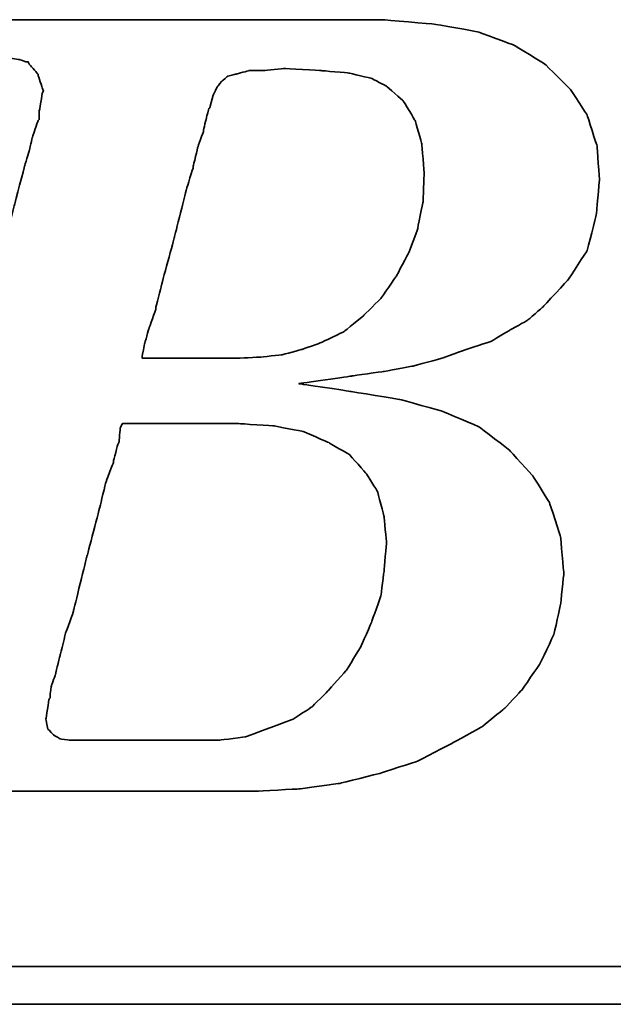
# Model space of a CAD drawing. Header units: millimetres. Extents: x 1334 to 1860, y 187 to 354.
# Tile 31 of 50: x 1737.12 to 1739.76, y 242.31 to 246.68. Entities that reach past the tile are written whole.
import ezdxf

# ---------------------------------------------------------------- set-up
doc = ezdxf.new("R2010")
doc.units = ezdxf.units.MM
doc.header["$LTSCALE"] = 2
doc.layers.add('DIM', color=4, linetype='Continuous')
doc.layers.add('layer 1', color=7, linetype='Continuous')

# ---------------------------------------------------------------- blocks, each defined once
blk = doc.blocks.new('TBI MOTION logo(完整正式版)')
at = {"layer": 'layer 1', "color": 22, "lineweight": 35}
for points, knots in [([(-64.65375, -6.86375), (-64.65375, -6.86375), (-64.84375, -7.29625), (-64.84375, -7.29625), (-64.84375, -7.29625), (-64.84375, -7.29625), (-64.86875, -7.34375), (-64.86875, -7.34375), (-64.86875, -7.34375), (-64.86875, -7.34375), (-64.86875, -7.36875), (-64.86875, -7.36875), (-64.86875, -7.36875), (-64.86875, -7.36875), (-65.15375, -7.65375), (-65.15375, -7.65375), (-65.15375, -7.65375), (-65.15375, -7.65375), (-65.17875, -7.65375), (-65.17875, -7.65375), (-65.17875, -7.65375), (-65.17875, -7.65375), (-65.20375, -7.67875), (-65.20375, -7.67875), (-65.20375, -7.67875), (-65.20375, -7.67875), (-65.58875, -7.87125), (-65.58875, -7.87125), (-65.58875, -7.87125), (-65.58875, -7.87125), (-65.63375, -7.87125), (-65.63375, -7.87125), (-65.63375, -7.87125), (-65.63375, -7.87125), (-65.65875, -7.89375), (-65.65875, -7.89375), (-65.65875, -7.89375), (-65.65875, -7.89375), (-66.09375, -7.94375), (-66.09375, -7.94375), (-66.09375, -7.94375), (-66.09375, -7.94375), (-66.11375, -7.94375), (-66.11375, -7.94375), (-66.11375, -7.94375), (-66.11375, -7.94375), (-66.16375, -7.94375), (-66.16375, -7.94375), (-66.16375, -7.94375), (-66.16375, -7.94375), (-66.30875, -7.94375), (-66.30875, -7.94375), (-66.30875, -7.94375), (-66.30875, -7.94375), (-66.69375, -7.94375), (-66.69375, -7.94375), (-66.69375, -7.94375), (-66.69375, -7.94375), (-67.07375, -7.94375), (-67.07375, -7.94375), (-67.07375, -7.94375), (-67.07375, -7.94375), (-67.12375, -7.94375), (-67.12375, -7.94375), (-67.12375, -7.94375), (-67.12375, -7.94375), (-67.12375, -7.96625), (-67.12375, -7.96625), (-67.12375, -7.96625), (-67.12375, -7.96625), (-67.14875, -7.99125), (-67.14875, -7.99125), (-67.14875, -7.99125), (-67.14875, -7.99125), (-67.24375, -8.34875), (-67.24375, -8.34875), (-67.24375, -8.34875), (-67.24375, -8.34875), (-67.31375, -8.68625), (-67.31375, -8.68625), (-67.31375, -8.68625), (-67.31375, -8.68625), (-67.26875, -8.68625), (-67.26875, -8.68625), (-67.26875, -8.68625), (-67.26875, -8.68625), (-67.07375, -8.68625), (-67.07375, -8.68625), (-67.07375, -8.68625), (-67.07375, -8.68625), (-66.54875, -8.68625), (-66.54875, -8.68625), (-66.54875, -8.68625), (-66.54875, -8.68625), (-65.82625, -8.68625), (-65.82625, -8.68625), (-65.82625, -8.68625), (-65.82625, -8.68625), (-65.01375, -8.68625), (-65.01375, -8.68625), (-65.01375, -8.68625), (-65.01375, -8.68625), (-64.05375, -8.68625), (-64.05375, -8.68625), (-64.05375, -8.68625), (-64.05375, -8.68625), (-62.08375, -8.68625), (-62.08375, -8.68625), (-62.08375, -8.68625), (-62.08375, -8.68625), (-60.06875, -8.68625), (-60.06875, -8.68625), (-60.06875, -8.68625), (-60.06875, -8.68625), (-59.10875, -8.68625), (-59.10875, -8.68625), (-59.10875, -8.68625), (-59.10875, -8.68625), (-58.29375, -8.68625), (-58.29375, -8.68625), (-58.29375, -8.68625), (-58.29375, -8.68625), (-57.57375, -8.68625), (-57.57375, -8.68625), (-57.57375, -8.68625), (-57.57375, -8.68625), (-57.04875, -8.68625), (-57.04875, -8.68625), (-57.04875, -8.68625), (-57.04875, -8.68625), (-56.85375, -8.68625), (-56.85375, -8.68625), (-56.85375, -8.68625), (-56.85375, -8.68625), (-56.70875, -8.68625), (-56.70875, -8.68625), (-56.70875, -8.68625), (-56.70875, -8.68625), (-56.61375, -8.68625), (-56.61375, -8.68625), (-56.61375, -8.68625), (-56.61375, -8.68625), (-56.56875, -8.68625), (-56.56875, -8.68625), (-56.56875, -8.68625), (-56.56875, -8.68625), (-55.65375, -8.63875), (-55.65375, -8.63875), (-55.65375, -8.63875), (-55.65375, -8.63875), (-54.76875, -8.51875), (-54.76875, -8.51875), (-54.76875, -8.51875), (-54.76875, -8.51875), (-53.90375, -8.30375), (-53.90375, -8.30375), (-53.90375, -8.30375), (-53.90375, -8.30375), (-53.08875, -8.03875), (-53.08875, -8.03875), (-53.08875, -8.03875), (-53.08875, -8.03875), (-52.34375, -7.65375), (-52.34375, -7.65375), (-52.34375, -7.65375), (-52.34375, -7.65375), (-51.69875, -7.29625), (-51.69875, -7.29625), (-51.69875, -7.29625), (-51.69875, -7.29625), (-51.21875, -6.91125), (-51.21875, -6.91125), (-51.21875, -6.91125), (-51.21875, -6.91125), (-50.83375, -6.50375), (-50.83375, -6.50375), (-50.83375, -6.50375), (-50.83375, -6.50375), (-50.44875, -5.94875), (-50.44875, -5.94875), (-50.44875, -5.94875), (-50.44875, -5.94875), (-50.13875, -5.30375), (-50.13875, -5.30375), (-50.13875, -5.30375), (-50.13875, -5.30375), (-49.99375, -4.65375), (-49.99375, -4.65375), (-49.99375, -4.65375), (-49.99375, -4.65375), (-49.92375, -3.98375), (-49.92375, -3.98375), (-49.92375, -3.98375), (-49.92375, -3.98375), (-49.99375, -3.19374), (-49.99375, -3.19374), (-49.99375, -3.19374), (-49.99375, -3.19374), (-50.23374, -2.44874), (-50.23374, -2.44874), (-50.23374, -2.44874), (-50.23374, -2.44874), (-50.59375, -1.87374), (-50.59375, -1.87374), (-50.59375, -1.87374), (-50.59375, -1.87374), (-51.09875, -1.31874), (-51.09875, -1.31874), (-51.09875, -1.31874), (-51.09875, -1.31874), (-51.74375, -0.81875), (-51.74375, -0.81875), (-51.74375, -0.81875), (-51.74375, -0.81875), (-52.53875, -0.48125), (-52.53875, -0.48125), (-52.53875, -0.48125), (-52.53875, -0.48125), (-53.47375, -0.21875), (-53.47375, -0.21875), (-53.47375, -0.21875), (-53.47375, -0.21875), (-54.52875, -0.04874), (-54.52875, -0.04874), (-54.52875, -0.04874), (-54.52875, -0.04874), (-55.65375, 0.12125), (-55.65375, 0.12125), (-55.65375, 0.12125), (-55.65375, 0.12125), (-54.50375, 0.28624), (-54.50375, 0.28624), (-54.50375, 0.28624), (-54.50375, 0.28624), (-53.83375, 0.38124), (-53.83375, 0.38124), (-53.83375, 0.38124), (-53.83375, 0.38124), (-53.18375, 0.50125), (-53.18375, 0.50125), (-53.18375, 0.50125), (-53.18375, 0.50125), (-52.55875, 0.66874), (-52.55875, 0.66874), (-52.55875, 0.66874), (-52.55875, 0.66874), (-52.03375, 0.86124), (-52.03375, 0.86124), (-52.03375, 0.86124), (-52.03375, 0.86124), (-51.50374, 1.03124), (-51.50374, 1.03124), (-51.50374, 1.03124), (-51.50374, 1.03124), (-51.09875, 1.27125), (-51.09875, 1.27125), (-51.09875, 1.27125), (-51.09875, 1.27125), (-50.71375, 1.48624), (-50.71375, 1.48624), (-50.71375, 1.48624), (-50.71375, 1.48624), (-50.37625, 1.77625), (-50.37625, 1.77625), (-50.37625, 1.77625), (-50.37625, 1.77625), (-49.82375, 2.37625), (-49.82375, 2.37625), (-49.82375, 2.37625), (-49.82375, 2.37625), (-49.41875, 2.99625), (-49.41875, 2.99625), (-49.41875, 2.99625), (-49.41875, 2.99625), (-49.22375, 3.76625), (-49.22375, 3.76625), (-49.22375, 3.76625), (-49.22375, 3.76625), (-49.15375, 4.50874), (-49.15375, 4.50874), (-49.15375, 4.50874), (-49.15375, 4.50874), (-49.20375, 5.25125), (-49.20375, 5.25125), (-49.20375, 5.25125), (-49.20375, 5.25125), (-49.41875, 5.92625), (-49.41875, 5.92625), (-49.41875, 5.92625), (-49.41875, 5.92625), (-49.77875, 6.47625), (-49.77875, 6.47625), (-49.77875, 6.47625), (-49.77875, 6.47625), (-50.33125, 7.02624), (-50.33125, 7.02624), (-50.33125, 7.02624), (-50.33125, 7.02624), (-51.00125, 7.43625), (-51.00125, 7.43625), (-51.00125, 7.43625), (-51.00125, 7.43625), (-51.79375, 7.72625), (-51.79375, 7.72625), (-51.79375, 7.72625), (-51.79375, 7.72625), (-52.72875, 7.89124), (-52.72875, 7.89124), (-52.72875, 7.89124), (-52.72875, 7.89124), (-53.83375, 7.98625), (-53.83375, 7.98625), (-53.83375, 7.98625), (-53.83375, 7.98625), (-53.92875, 7.98625), (-53.92875, 7.98625), (-53.92875, 7.98625), (-53.92875, 7.98625), (-54.26375, 7.98625), (-54.26375, 7.98625), (-54.26375, 7.98625), (-54.26375, 7.98625), (-54.74375, 7.98625), (-54.74375, 7.98625), (-54.74375, 7.98625), (-54.74375, 7.98625), (-55.36875, 7.98625), (-55.36875, 7.98625), (-55.36875, 7.98625), (-55.36875, 7.98625), (-56.13375, 7.98625), (-56.13375, 7.98625), (-56.13375, 7.98625), (-56.13375, 7.98625), (-56.94875, 7.98625), (-56.94875, 7.98625), (-56.94875, 7.98625), (-56.94875, 7.98625), (-58.77625, 7.98625), (-58.77625, 7.98625), (-58.77625, 7.98625), (-58.77625, 7.98625), (-60.59875, 7.98625), (-60.59875, 7.98625), (-60.59875, 7.98625), (-60.59875, 7.98625), (-61.41375, 7.98625), (-61.41375, 7.98625), (-61.41375, 7.98625), (-61.41375, 7.98625), (-62.17875, 7.98625), (-62.17875, 7.98625), (-62.17875, 7.98625), (-62.17875, 7.98625), (-62.80375, 7.98625), (-62.80375, 7.98625), (-62.80375, 7.98625), (-62.80375, 7.98625), (-63.30625, 7.98625), (-63.30625, 7.98625), (-63.30625, 7.98625), (-63.30625, 7.98625), (-63.57375, 7.98625), (-63.57375, 7.98625), (-63.57375, 7.98625), (-63.57375, 7.98625), (-63.57375, 7.96375), (-63.57375, 7.96375), (-63.57375, 7.96375), (-63.57375, 7.96375), (-63.59875, 7.94125), (-63.59875, 7.94125), (-63.59875, 7.94125), (-63.59875, 7.94125), (-63.69375, 7.55625), (-63.69375, 7.55625), (-63.69375, 7.55625), (-63.69375, 7.55625), (-63.76375, 7.24624), (-63.76375, 7.24624), (-63.76375, 7.24624), (-63.76375, 7.24624), (-63.23875, 7.24624), (-63.23875, 7.24624), (-63.23875, 7.24624), (-63.23875, 7.24624), (-62.75875, 7.24624), (-62.75875, 7.24624), (-62.75875, 7.24624), (-62.75875, 7.24624), (-62.61125, 7.24624), (-62.61125, 7.24624), (-62.61125, 7.24624), (-62.61125, 7.24624), (-62.56625, 7.24624), (-62.56625, 7.24624), (-62.56625, 7.24624), (-62.56625, 7.24624), (-62.22875, 7.24624), (-62.22875, 7.24624), (-62.22875, 7.24624), (-62.22875, 7.24624), (-62.20375, 7.24624), (-62.20375, 7.24624), (-62.20375, 7.24624), (-62.20375, 7.24624), (-62.17875, 7.21875), (-62.17875, 7.21875), (-62.17875, 7.21875), (-62.17875, 7.21875), (-61.96375, 7.17125), (-61.96375, 7.17125), (-61.96375, 7.17125), (-61.96375, 7.17125), (-61.72375, 7.12624), (-61.72375, 7.12624), (-61.72375, 7.12624), (-61.72375, 7.12624), (-61.70375, 7.12624), (-61.70375, 7.12624), (-61.70375, 7.12624), (-61.70375, 7.12624), (-61.55875, 7.07624), (-61.55875, 7.07624), (-61.55875, 7.07624), (-61.55875, 7.07624), (-61.50875, 7.07624), (-61.50875, 7.07624), (-61.50875, 7.07624), (-61.50875, 7.07624), (-61.48375, 7.02624), (-61.48375, 7.02624), (-61.48375, 7.02624), (-61.48375, 7.02624), (-61.31875, 6.83375), (-61.31875, 6.83375), (-61.31875, 6.83375), (-61.31875, 6.83375), (-61.29375, 6.81125), (-61.29375, 6.81125), (-61.29375, 6.81125), (-61.29375, 6.81125), (-61.29375, 6.78625), (-61.29375, 6.78625), (-61.29375, 6.78625), (-61.29375, 6.78625), (-61.19875, 6.50124), (-61.19875, 6.50124), (-61.19875, 6.50124), (-61.19875, 6.50124), (-61.17375, 6.45124), (-61.17375, 6.45124), (-61.17375, 6.45124), (-61.17375, 6.45124), (-61.19875, 6.40625), (-61.19875, 6.40625), (-61.19875, 6.40625), (-61.19875, 6.40625), (-61.26875, 5.99624), (-61.26875, 5.99624), (-61.26875, 5.99624), (-61.26875, 5.99624), (-61.26875, 5.85125), (-61.26875, 5.85125), (-61.26875, 5.85125), (-61.26875, 5.85125), (-61.26875, 5.82625), (-61.26875, 5.82625), (-61.26875, 5.82625), (-61.26875, 5.82625), (-61.29375, 5.80625), (-61.29375, 5.80625), (-61.29375, 5.80625), (-61.29375, 5.80625), (-61.34125, 5.66125), (-61.34125, 5.66125), (-61.34125, 5.66125), (-61.34125, 5.66125), (-61.41375, 5.44625), (-61.41375, 5.44625), (-61.41375, 5.44625), (-61.41375, 5.44625), (-61.48375, 5.15625), (-61.48375, 5.15625), (-61.48375, 5.15625), (-61.48375, 5.15625), (-61.58375, 4.82124), (-61.58375, 4.82124), (-61.58375, 4.82124), (-61.58375, 4.82124), (-61.79875, 4.00375), (-61.79875, 4.00375), (-61.79875, 4.00375), (-61.79875, 4.00375), (-62.05875, 2.99625), (-62.05875, 2.99625), (-62.05875, 2.99625), (-62.05875, 2.99625), (-62.34875, 1.91625), (-62.34875, 1.91625), (-62.34875, 1.91625), (-62.34875, 1.91625), (-62.97375, -0.41124), (-62.97375, -0.41124), (-62.97375, -0.41124), (-62.97375, -0.41124), (-63.59875, -2.75875), (-63.59875, -2.75875), (-63.59875, -2.75875), (-63.59875, -2.75875), (-63.88375, -3.86374), (-63.88375, -3.86374), (-63.88375, -3.86374), (-63.88375, -3.86374), (-64.14875, -4.82374), (-64.14875, -4.82374), (-64.14875, -4.82374), (-64.14875, -4.82374), (-64.36375, -5.64125), (-64.36375, -5.64125), (-64.36375, -5.64125), (-64.36375, -5.64125), (-64.43625, -5.97625), (-64.43625, -5.97625), (-64.43625, -5.97625), (-64.43625, -5.97625), (-64.50875, -6.28625), (-64.50875, -6.28625), (-64.50875, -6.28625), (-64.50875, -6.28625), (-64.50875, -6.30875), (-64.50875, -6.30875), (-64.50875, -6.30875), (-64.50875, -6.30875), (-64.57875, -6.50375), (-64.57875, -6.50375), (-64.57875, -6.50375), (-64.57875, -6.50375), (-64.62875, -6.69625), (-64.62875, -6.69625), (-64.62875, -6.69625), (-64.62875, -6.69625), (-64.62875, -6.76875), (-64.62875, -6.76875), (-64.62875, -6.76875), (-64.62875, -6.76875), (-64.62875, -6.81375), (-64.62875, -6.81375), (-64.62875, -6.81375), (-64.62875, -6.81375), (-64.62875, -6.83875), (-64.62875, -6.83875), (-64.62875, -6.83875), (-64.62875, -6.83875), (-64.65375, -6.86375), (-64.65375, -6.86375)], [0, 0, 0, 0, 0.00719424, 0.00719424, 0.00719424, 0.00719425, 0.01438849, 0.01438849, 0.01438849, 0.0143885, 0.02158273, 0.02158273, 0.02158273, 0.02158274, 0.02877698, 0.02877698, 0.02877698, 0.02877699, 0.03597122, 0.03597122, 0.03597122, 0.03597123, 0.04316547, 0.04316547, 0.04316547, 0.04316548, 0.05035971, 0.05035971, 0.05035971, 0.05035972, 0.05755396, 0.05755396, 0.05755396, 0.05755397, 0.0647482, 0.0647482, 0.0647482, 0.06474821, 0.07194245, 0.07194245, 0.07194245, 0.07194246, 0.07913669, 0.07913669, 0.07913669, 0.0791367, 0.08633094, 0.08633094, 0.08633094, 0.08633095, 0.09352518, 0.09352518, 0.09352518, 0.09352519, 0.10071942, 0.10071942, 0.10071942, 0.10071943, 0.10791367, 0.10791367, 0.10791367, 0.10791368, 0.11510791, 0.11510791, 0.11510791, 0.11510792, 0.12230216, 0.12230216, 0.12230216, 0.12230217, 0.1294964, 0.1294964, 0.1294964, 0.12949641, 0.13669065, 0.13669065, 0.13669065, 0.13669066, 0.14388489, 0.14388489, 0.14388489, 0.1438849, 0.15107914, 0.15107914, 0.15107914, 0.15107915, 0.15827338, 0.15827338, 0.15827338, 0.15827339, 0.16546763, 0.16546763, 0.16546763, 0.16546764, 0.17266187, 0.17266187, 0.17266187, 0.17266188, 0.17985612, 0.17985612, 0.17985612, 0.17985613, 0.18705036, 0.18705036, 0.18705036, 0.18705037, 0.1942446, 0.1942446, 0.1942446, 0.19424461, 0.20143885, 0.20143885, 0.20143885, 0.20143886, 0.20863309, 0.20863309, 0.20863309, 0.2086331, 0.21582734, 0.21582734, 0.21582734, 0.21582735, 0.22302158, 0.22302158, 0.22302158, 0.22302159, 0.23021583, 0.23021583, 0.23021583, 0.23021584, 0.23741007, 0.23741007, 0.23741007, 0.23741008, 0.24460432, 0.24460432, 0.24460432, 0.24460433, 0.25179856, 0.25179856, 0.25179856, 0.25179857, 0.25899281, 0.25899281, 0.25899281, 0.25899282, 0.26618705, 0.26618705, 0.26618705, 0.26618706, 0.27338129, 0.27338129, 0.27338129, 0.2733813, 0.28057554, 0.28057554, 0.28057554, 0.28057555, 0.28776978, 0.28776978, 0.28776978, 0.28776979, 0.29496403, 0.29496403, 0.29496403, 0.29496404, 0.30215827, 0.30215827, 0.30215827, 0.30215828, 0.30935252, 0.30935252, 0.30935252, 0.30935253, 0.31654676, 0.31654676, 0.31654676, 0.31654677, 0.32374101, 0.32374101, 0.32374101, 0.32374102, 0.33093525, 0.33093525, 0.33093525, 0.33093526, 0.3381295, 0.3381295, 0.3381295, 0.33812951, 0.34532374, 0.34532374, 0.34532374, 0.34532375, 0.35251799, 0.35251799, 0.35251799, 0.352518, 0.35971223, 0.35971223, 0.35971223, 0.35971224, 0.36690647, 0.36690647, 0.36690647, 0.36690648, 0.37410072, 0.37410072, 0.37410072, 0.37410073, 0.38129496, 0.38129496, 0.38129496, 0.38129497, 0.38848921, 0.38848921, 0.38848921, 0.38848922, 0.39568345, 0.39568345, 0.39568345, 0.39568346, 0.4028777, 0.4028777, 0.4028777, 0.40287771, 0.41007194, 0.41007194, 0.41007194, 0.41007195, 0.41726619, 0.41726619, 0.41726619, 0.4172662, 0.42446043, 0.42446043, 0.42446043, 0.42446044, 0.43165468, 0.43165468, 0.43165468, 0.43165469, 0.43884892, 0.43884892, 0.43884892, 0.43884893, 0.44604317, 0.44604317, 0.44604317, 0.44604318, 0.45323741, 0.45323741, 0.45323741, 0.45323742, 0.46043165, 0.46043165, 0.46043165, 0.46043166, 0.4676259, 0.4676259, 0.4676259, 0.46762591, 0.47482014, 0.47482014, 0.47482014, 0.47482015, 0.48201439, 0.48201439, 0.48201439, 0.4820144, 0.48920863, 0.48920863, 0.48920863, 0.48920864, 0.49640288, 0.49640288, 0.49640288, 0.49640289, 0.50359712, 0.50359712, 0.50359712, 0.50359713, 0.51079137, 0.51079137, 0.51079137, 0.51079138, 0.51798561, 0.51798561, 0.51798561, 0.51798562, 0.52517986, 0.52517986, 0.52517986, 0.52517987, 0.5323741, 0.5323741, 0.5323741, 0.53237411, 0.53956835, 0.53956835, 0.53956835, 0.53956836, 0.54676259, 0.54676259, 0.54676259, 0.5467626, 0.55395683, 0.55395683, 0.55395683, 0.55395684, 0.56115108, 0.56115108, 0.56115108, 0.56115109, 0.56834532, 0.56834532, 0.56834532, 0.56834533, 0.57553957, 0.57553957, 0.57553957, 0.57553958, 0.58273381, 0.58273381, 0.58273381, 0.58273382, 0.58992806, 0.58992806, 0.58992806, 0.58992807, 0.5971223, 0.5971223, 0.5971223, 0.59712231, 0.60431655, 0.60431655, 0.60431655, 0.60431656, 0.61151079, 0.61151079, 0.61151079, 0.6115108, 0.61870504, 0.61870504, 0.61870504, 0.61870505, 0.62589928, 0.62589928, 0.62589928, 0.62589929, 0.63309353, 0.63309353, 0.63309353, 0.63309354, 0.64028777, 0.64028777, 0.64028777, 0.64028778, 0.64748201, 0.64748201, 0.64748201, 0.64748202, 0.65467626, 0.65467626, 0.65467626, 0.65467627, 0.6618705, 0.6618705, 0.6618705, 0.66187051, 0.66906475, 0.66906475, 0.66906475, 0.66906476, 0.67625899, 0.67625899, 0.67625899, 0.676259, 0.68345324, 0.68345324, 0.68345324, 0.68345325, 0.69064748, 0.69064748, 0.69064748, 0.69064749, 0.69784173, 0.69784173, 0.69784173, 0.69784174, 0.70503597, 0.70503597, 0.70503597, 0.70503598, 0.71223022, 0.71223022, 0.71223022, 0.71223023, 0.71942446, 0.71942446, 0.71942446, 0.71942447, 0.72661871, 0.72661871, 0.72661871, 0.72661872, 0.73381295, 0.73381295, 0.73381295, 0.73381296, 0.74100719, 0.74100719, 0.74100719, 0.7410072, 0.74820144, 0.74820144, 0.74820144, 0.74820145, 0.75539568, 0.75539568, 0.75539568, 0.75539569, 0.76258993, 0.76258993, 0.76258993, 0.76258994, 0.76978417, 0.76978417, 0.76978417, 0.76978418, 0.77697842, 0.77697842, 0.77697842, 0.77697843, 0.78417266, 0.78417266, 0.78417266, 0.78417267, 0.79136691, 0.79136691, 0.79136691, 0.79136692, 0.79856115, 0.79856115, 0.79856115, 0.79856116, 0.8057554, 0.8057554, 0.8057554, 0.80575541, 0.81294964, 0.81294964, 0.81294964, 0.81294965, 0.82014388, 0.82014388, 0.82014388, 0.82014389, 0.82733813, 0.82733813, 0.82733813, 0.82733814, 0.83453237, 0.83453237, 0.83453237, 0.83453238, 0.84172662, 0.84172662, 0.84172662, 0.84172663, 0.84892086, 0.84892086, 0.84892086, 0.84892087, 0.85611511, 0.85611511, 0.85611511, 0.85611512, 0.86330935, 0.86330935, 0.86330935, 0.86330936, 0.8705036, 0.8705036, 0.8705036, 0.87050361, 0.87769784, 0.87769784, 0.87769784, 0.87769785, 0.88489209, 0.88489209, 0.88489209, 0.8848921, 0.89208633, 0.89208633, 0.89208633, 0.89208634, 0.89928058, 0.89928058, 0.89928058, 0.89928059, 0.90647482, 0.90647482, 0.90647482, 0.90647483, 0.91366906, 0.91366906, 0.91366906, 0.91366907, 0.92086331, 0.92086331, 0.92086331, 0.92086332, 0.92805755, 0.92805755, 0.92805755, 0.92805756, 0.9352518, 0.9352518, 0.9352518, 0.93525181, 0.94244604, 0.94244604, 0.94244604, 0.94244605, 0.94964029, 0.94964029, 0.94964029, 0.9496403, 0.95683453, 0.95683453, 0.95683453, 0.95683454, 0.96402878, 0.96402878, 0.96402878, 0.96402879, 0.97122302, 0.97122302, 0.97122302, 0.97122303, 0.97841727, 0.97841727, 0.97841727, 0.97841728, 0.98561151, 0.98561151, 0.98561151, 0.98561152, 0.99280576, 0.99280576, 0.99280576, 0.99280577, 1, 1, 1, 1]), ([(-57.50375, 6.35625), (-57.50375, 6.35625), (-57.57375, 6.11625), (-57.57375, 6.11625), (-57.57375, 6.11625), (-57.57375, 6.11625), (-57.57375, 6.09125), (-57.57375, 6.09125), (-57.57375, 6.09125), (-57.57375, 6.09125), (-57.59875, 6.06625), (-57.59875, 6.06625), (-57.59875, 6.06625), (-57.59875, 6.06625), (-57.64875, 5.87625), (-57.64875, 5.87625), (-57.64875, 5.87625), (-57.64875, 5.87625), (-57.71875, 5.58875), (-57.71875, 5.58875), (-57.71875, 5.58875), (-57.71875, 5.58875), (-57.71875, 5.56625), (-57.71875, 5.56625), (-57.71875, 5.56625), (-57.71875, 5.56625), (-57.83875, 5.23125), (-57.83875, 5.23125), (-57.83875, 5.23125), (-57.83875, 5.23125), (-57.93625, 4.82124), (-57.93625, 4.82124), (-57.93625, 4.82124), (-57.93625, 4.82124), (-57.93625, 4.79624), (-57.93625, 4.79624), (-57.93625, 4.79624), (-57.93625, 4.79624), (-58.07875, 4.34125), (-58.07875, 4.34125), (-58.07875, 4.34125), (-58.07875, 4.34125), (-58.34375, 3.28625), (-58.34375, 3.28625), (-58.34375, 3.28625), (-58.34375, 3.28625), (-58.62875, 2.23124), (-58.62875, 2.23124), (-58.62875, 2.23124), (-58.62875, 2.23124), (-58.74875, 1.75125), (-58.74875, 1.75125), (-58.74875, 1.75125), (-58.74875, 1.75125), (-58.74875, 1.72625), (-58.74875, 1.72625), (-58.74875, 1.72625), (-58.74875, 1.72625), (-58.89375, 1.31625), (-58.89375, 1.31625), (-58.89375, 1.31625), (-58.89375, 1.31625), (-58.98875, 0.98124), (-58.98875, 0.98124), (-58.98875, 0.98124), (-58.98875, 0.98124), (-59.03875, 0.71625), (-59.03875, 0.71625), (-59.03875, 0.71625), (-59.03875, 0.71625), (-59.03875, 0.66874), (-59.03875, 0.66874), (-59.03875, 0.66874), (-59.03875, 0.66874), (-58.91875, 0.66874), (-58.91875, 0.66874), (-58.91875, 0.66874), (-58.91875, 0.66874), (-58.53375, 0.66874), (-58.53375, 0.66874), (-58.53375, 0.66874), (-58.53375, 0.66874), (-58.10375, 0.66874), (-58.10375, 0.66874), (-58.10375, 0.66874), (-58.10375, 0.66874), (-57.66875, 0.66874), (-57.66875, 0.66874), (-57.66875, 0.66874), (-57.66875, 0.66874), (-57.33375, 0.66874), (-57.33375, 0.66874), (-57.33375, 0.66874), (-57.33375, 0.66874), (-57.09375, 0.66874), (-57.09375, 0.66874), (-57.09375, 0.66874), (-57.09375, 0.66874), (-56.99875, 0.66874), (-56.99875, 0.66874), (-56.99875, 0.66874), (-56.99875, 0.66874), (-56.49375, 0.69374), (-56.49375, 0.69374), (-56.49375, 0.69374), (-56.49375, 0.69374), (-56.01375, 0.74374), (-56.01375, 0.74374), (-56.01375, 0.74374), (-56.01375, 0.74374), (-55.58375, 0.86124), (-55.58375, 0.86124), (-55.58375, 0.86124), (-55.58375, 0.86124), (-55.17375, 1.00624), (-55.17375, 1.00624), (-55.17375, 1.00624), (-55.17375, 1.00624), (-54.67375, 1.24625), (-54.67375, 1.24625), (-54.67375, 1.24625), (-54.67375, 1.24625), (-54.26375, 1.58124), (-54.26375, 1.58124), (-54.26375, 1.58124), (-54.26375, 1.58124), (-53.87875, 1.96374), (-53.87875, 1.96374), (-53.87875, 1.96374), (-53.87875, 1.96374), (-53.54375, 2.44625), (-53.54375, 2.44625), (-53.54375, 2.44625), (-53.54375, 2.44625), (-53.27875, 2.95125), (-53.27875, 2.95125), (-53.27875, 2.95125), (-53.27875, 2.95125), (-53.08875, 3.45124), (-53.08875, 3.45124), (-53.08875, 3.45124), (-53.08875, 3.45124), (-52.96875, 4.05124), (-52.96875, 4.05124), (-52.96875, 4.05124), (-52.96875, 4.05124), (-52.94375, 4.65125), (-52.94375, 4.65125), (-52.94375, 4.65125), (-52.94375, 4.65125), (-52.99375, 5.30125), (-52.99375, 5.30125), (-52.99375, 5.30125), (-52.99375, 5.30125), (-53.13875, 5.80625), (-53.13875, 5.80625), (-53.13875, 5.80625), (-53.13875, 5.80625), (-53.39875, 6.23625), (-53.39875, 6.23625), (-53.39875, 6.23625), (-53.39875, 6.23625), (-53.75875, 6.54875), (-53.75875, 6.54875), (-53.75875, 6.54875), (-53.75875, 6.54875), (-54.07375, 6.71625), (-54.07375, 6.71625), (-54.07375, 6.71625), (-54.07375, 6.71625), (-54.57375, 6.83375), (-54.57375, 6.83375), (-54.57375, 6.83375), (-54.57375, 6.83375), (-55.17375, 6.88625), (-55.17375, 6.88625), (-55.17375, 6.88625), (-55.17375, 6.88625), (-55.96875, 6.93125), (-55.96875, 6.93125), (-55.96875, 6.93125), (-55.96875, 6.93125), (-56.39875, 6.88625), (-56.39875, 6.88625), (-56.39875, 6.88625), (-56.39875, 6.88625), (-56.42125, 6.88625), (-56.42125, 6.88625), (-56.42125, 6.88625), (-56.42125, 6.88625), (-56.73375, 6.88625), (-56.73375, 6.88625), (-56.73375, 6.88625), (-56.73375, 6.88625), (-56.99875, 6.81125), (-56.99875, 6.81125), (-56.99875, 6.81125), (-56.99875, 6.81125), (-57.02375, 6.81125), (-57.02375, 6.81125), (-57.02375, 6.81125), (-57.02375, 6.81125), (-57.18875, 6.76625), (-57.18875, 6.76625), (-57.18875, 6.76625), (-57.18875, 6.76625), (-57.30875, 6.66625), (-57.30875, 6.66625), (-57.30875, 6.66625), (-57.30875, 6.66625), (-57.40875, 6.54875), (-57.40875, 6.54875), (-57.40875, 6.54875), (-57.40875, 6.54875), (-57.50375, 6.35625), (-57.50375, 6.35625)], [0, 0, 0, 0, 0.01851852, 0.01851852, 0.01851852, 0.01851853, 0.03703704, 0.03703704, 0.03703704, 0.03703705, 0.05555556, 0.05555556, 0.05555556, 0.05555557, 0.07407407, 0.07407407, 0.07407407, 0.07407408, 0.09259259, 0.09259259, 0.09259259, 0.0925926, 0.11111111, 0.11111111, 0.11111111, 0.11111112, 0.12962963, 0.12962963, 0.12962963, 0.12962964, 0.14814815, 0.14814815, 0.14814815, 0.14814816, 0.16666667, 0.16666667, 0.16666667, 0.16666668, 0.18518519, 0.18518519, 0.18518519, 0.1851852, 0.2037037, 0.2037037, 0.2037037, 0.20370371, 0.22222222, 0.22222222, 0.22222222, 0.22222223, 0.24074074, 0.24074074, 0.24074074, 0.24074075, 0.25925926, 0.25925926, 0.25925926, 0.25925927, 0.27777778, 0.27777778, 0.27777778, 0.27777779, 0.2962963, 0.2962963, 0.2962963, 0.29629631, 0.31481481, 0.31481481, 0.31481481, 0.31481482, 0.33333333, 0.33333333, 0.33333333, 0.33333334, 0.35185185, 0.35185185, 0.35185185, 0.35185186, 0.37037037, 0.37037037, 0.37037037, 0.37037038, 0.38888889, 0.38888889, 0.38888889, 0.3888889, 0.40740741, 0.40740741, 0.40740741, 0.40740742, 0.42592593, 0.42592593, 0.42592593, 0.42592594, 0.44444444, 0.44444444, 0.44444444, 0.44444445, 0.46296296, 0.46296296, 0.46296296, 0.46296297, 0.48148148, 0.48148148, 0.48148148, 0.48148149, 0.5, 0.5, 0.5, 0.50000001, 0.51851852, 0.51851852, 0.51851852, 0.51851853, 0.53703704, 0.53703704, 0.53703704, 0.53703705, 0.55555556, 0.55555556, 0.55555556, 0.55555557, 0.57407407, 0.57407407, 0.57407407, 0.57407408, 0.59259259, 0.59259259, 0.59259259, 0.5925926, 0.61111111, 0.61111111, 0.61111111, 0.61111112, 0.62962963, 0.62962963, 0.62962963, 0.62962964, 0.64814815, 0.64814815, 0.64814815, 0.64814816, 0.66666667, 0.66666667, 0.66666667, 0.66666668, 0.68518519, 0.68518519, 0.68518519, 0.6851852, 0.7037037, 0.7037037, 0.7037037, 0.70370371, 0.72222222, 0.72222222, 0.72222222, 0.72222223, 0.74074074, 0.74074074, 0.74074074, 0.74074075, 0.75925926, 0.75925926, 0.75925926, 0.75925927, 0.77777778, 0.77777778, 0.77777778, 0.77777779, 0.7962963, 0.7962963, 0.7962963, 0.79629631, 0.81481481, 0.81481481, 0.81481481, 0.81481482, 0.83333333, 0.83333333, 0.83333333, 0.83333334, 0.85185185, 0.85185185, 0.85185185, 0.85185186, 0.87037037, 0.87037037, 0.87037037, 0.87037038, 0.88888889, 0.88888889, 0.88888889, 0.8888889, 0.90740741, 0.90740741, 0.90740741, 0.90740742, 0.92592593, 0.92592593, 0.92592593, 0.92592594, 0.94444444, 0.94444444, 0.94444444, 0.94444445, 0.96296296, 0.96296296, 0.96296296, 0.96296297, 0.98148148, 0.98148148, 0.98148148, 0.98148149, 1, 1, 1, 1]), ([(-61.03125, -6.57375), (-61.03125, -6.57375), (-61.03125, -6.67125), (-61.03125, -6.67125), (-61.03125, -6.67125), (-61.03125, -6.67125), (-61.05375, -6.69625), (-61.05375, -6.69625), (-61.05375, -6.69625), (-61.05375, -6.69625), (-61.12375, -7.12875), (-61.12375, -7.12875), (-61.12375, -7.12875), (-61.12375, -7.12875), (-61.07875, -7.34375), (-61.07875, -7.34375), (-61.07875, -7.34375), (-61.07875, -7.34375), (-60.93375, -7.48875), (-60.93375, -7.48875), (-60.93375, -7.48875), (-60.93375, -7.48875), (-60.81375, -7.55625), (-60.81375, -7.55625), (-60.81375, -7.55625), (-60.81375, -7.55625), (-60.62375, -7.58375), (-60.62375, -7.58375), (-60.62375, -7.58375), (-60.62375, -7.58375), (-60.30875, -7.58375), (-60.30875, -7.58375), (-60.30875, -7.58375), (-60.30875, -7.58375), (-59.97375, -7.58375), (-59.97375, -7.58375), (-59.97375, -7.58375), (-59.97375, -7.58375), (-59.87875, -7.58375), (-59.87875, -7.58375), (-59.87875, -7.58375), (-59.87875, -7.58375), (-59.63625, -7.58375), (-59.63625, -7.58375), (-59.63625, -7.58375), (-59.63625, -7.58375), (-58.96875, -7.58375), (-58.96875, -7.58375), (-58.96875, -7.58375), (-58.96875, -7.58375), (-58.29375, -7.58375), (-58.29375, -7.58375), (-58.29375, -7.58375), (-58.29375, -7.58375), (-58.05375, -7.58375), (-58.05375, -7.58375), (-58.05375, -7.58375), (-58.05375, -7.58375), (-57.98375, -7.58375), (-57.98375, -7.58375), (-57.98375, -7.58375), (-57.98375, -7.58375), (-57.35875, -7.58375), (-57.35875, -7.58375), (-57.35875, -7.58375), (-57.35875, -7.58375), (-56.78375, -7.50875), (-56.78375, -7.50875), (-56.78375, -7.50875), (-56.78375, -7.50875), (-56.27875, -7.31875), (-56.27875, -7.31875), (-56.27875, -7.31875), (-56.27875, -7.31875), (-55.77375, -7.12875), (-55.77375, -7.12875), (-55.77375, -7.12875), (-55.77375, -7.12875), (-55.36875, -6.86375), (-55.36875, -6.86375), (-55.36875, -6.86375), (-55.36875, -6.86375), (-55.00875, -6.50375), (-55.00875, -6.50375), (-55.00875, -6.50375), (-55.00875, -6.50375), (-54.62375, -6.06875), (-54.62375, -6.06875), (-54.62375, -6.06875), (-54.62375, -6.06875), (-54.31375, -5.56875), (-54.31375, -5.56875), (-54.31375, -5.56875), (-54.31375, -5.56875), (-54.07375, -5.01625), (-54.07375, -5.01625), (-54.07375, -5.01625), (-54.07375, -5.01625), (-53.87875, -4.46374), (-53.87875, -4.46374), (-53.87875, -4.46374), (-53.87875, -4.46374), (-53.80875, -3.91375), (-53.80875, -3.91375), (-53.80875, -3.91375), (-53.80875, -3.91375), (-53.75875, -3.31375), (-53.75875, -3.31375), (-53.75875, -3.31375), (-53.75875, -3.31375), (-53.80875, -2.75875), (-53.80875, -2.75875), (-53.80875, -2.75875), (-53.80875, -2.75875), (-53.95375, -2.20875), (-53.95375, -2.20875), (-53.95375, -2.20875), (-53.95375, -2.20875), (-54.19375, -1.82625), (-54.19375, -1.82625), (-54.19375, -1.82625), (-54.19375, -1.82625), (-54.55375, -1.41875), (-54.55375, -1.41875), (-54.55375, -1.41875), (-54.55375, -1.41875), (-55.00875, -1.15125), (-55.00875, -1.15125), (-55.00875, -1.15125), (-55.00875, -1.15125), (-55.56125, -0.91375), (-55.56125, -0.91375), (-55.56125, -0.91375), (-55.56125, -0.91375), (-56.18125, -0.79375), (-56.18125, -0.79375), (-56.18125, -0.79375), (-56.18125, -0.79375), (-56.94875, -0.74374), (-56.94875, -0.74374), (-56.94875, -0.74374), (-56.94875, -0.74374), (-56.99875, -0.74374), (-56.99875, -0.74374), (-56.99875, -0.74374), (-56.99875, -0.74374), (-57.09375, -0.74374), (-57.09375, -0.74374), (-57.09375, -0.74374), (-57.09375, -0.74374), (-57.38375, -0.74374), (-57.38375, -0.74374), (-57.38375, -0.74374), (-57.38375, -0.74374), (-57.76875, -0.74374), (-57.76875, -0.74374), (-57.76875, -0.74374), (-57.76875, -0.74374), (-58.24625, -0.74374), (-58.24625, -0.74374), (-58.24625, -0.74374), (-58.24625, -0.74374), (-58.72875, -0.74374), (-58.72875, -0.74374), (-58.72875, -0.74374), (-58.72875, -0.74374), (-59.20875, -0.74374), (-59.20875, -0.74374), (-59.20875, -0.74374), (-59.20875, -0.74374), (-59.46875, -0.74374), (-59.46875, -0.74374), (-59.46875, -0.74374), (-59.46875, -0.74374), (-59.51625, -0.83875), (-59.51625, -0.83875), (-59.51625, -0.83875), (-59.51625, -0.83875), (-59.54375, -1.15125), (-59.54375, -1.15125), (-59.54375, -1.15125), (-59.54375, -1.15125), (-59.56375, -1.17874), (-59.56375, -1.17874), (-59.56375, -1.17874), (-59.56375, -1.17874), (-59.66375, -1.55875), (-59.66375, -1.55875), (-59.66375, -1.55875), (-59.66375, -1.55875), (-59.66375, -1.58375), (-59.66375, -1.58375), (-59.66375, -1.58375), (-59.66375, -1.58375), (-59.82875, -2.01874), (-59.82875, -2.01874), (-59.82875, -2.01874), (-59.82875, -2.01874), (-59.94875, -2.52125), (-59.94875, -2.52125), (-59.94875, -2.52125), (-59.94875, -2.52125), (-60.23875, -3.62375), (-60.23875, -3.62375), (-60.23875, -3.62375), (-60.23875, -3.62375), (-60.52375, -4.77624), (-60.52375, -4.77624), (-60.52375, -4.77624), (-60.52375, -4.77624), (-60.52375, -4.79874), (-60.52375, -4.79874), (-60.52375, -4.79874), (-60.52375, -4.79874), (-60.69125, -5.25375), (-60.69125, -5.25375), (-60.69125, -5.25375), (-60.69125, -5.25375), (-60.81375, -5.73625), (-60.81375, -5.73625), (-60.81375, -5.73625), (-60.81375, -5.73625), (-60.90875, -6.11875), (-60.90875, -6.11875), (-60.90875, -6.11875), (-60.90875, -6.11875), (-60.90875, -6.14375), (-60.90875, -6.14375), (-60.90875, -6.14375), (-60.90875, -6.14375), (-61.00375, -6.40875), (-61.00375, -6.40875), (-61.00375, -6.40875), (-61.00375, -6.40875), (-61.03125, -6.57375), (-61.03125, -6.57375)], [0, 0, 0, 0, 0.01694915, 0.01694915, 0.01694915, 0.01694916, 0.03389831, 0.03389831, 0.03389831, 0.03389832, 0.05084746, 0.05084746, 0.05084746, 0.05084747, 0.06779661, 0.06779661, 0.06779661, 0.06779662, 0.08474576, 0.08474576, 0.08474576, 0.08474577, 0.10169492, 0.10169492, 0.10169492, 0.10169493, 0.11864407, 0.11864407, 0.11864407, 0.11864408, 0.13559322, 0.13559322, 0.13559322, 0.13559323, 0.15254237, 0.15254237, 0.15254237, 0.15254238, 0.16949153, 0.16949153, 0.16949153, 0.16949154, 0.18644068, 0.18644068, 0.18644068, 0.18644069, 0.20338983, 0.20338983, 0.20338983, 0.20338984, 0.22033898, 0.22033898, 0.22033898, 0.22033899, 0.23728814, 0.23728814, 0.23728814, 0.23728815, 0.25423729, 0.25423729, 0.25423729, 0.2542373, 0.27118644, 0.27118644, 0.27118644, 0.27118645, 0.28813559, 0.28813559, 0.28813559, 0.2881356, 0.30508475, 0.30508475, 0.30508475, 0.30508476, 0.3220339, 0.3220339, 0.3220339, 0.32203391, 0.33898305, 0.33898305, 0.33898305, 0.33898306, 0.3559322, 0.3559322, 0.3559322, 0.35593221, 0.37288136, 0.37288136, 0.37288136, 0.37288137, 0.38983051, 0.38983051, 0.38983051, 0.38983052, 0.40677966, 0.40677966, 0.40677966, 0.40677967, 0.42372881, 0.42372881, 0.42372881, 0.42372882, 0.44067797, 0.44067797, 0.44067797, 0.44067798, 0.45762712, 0.45762712, 0.45762712, 0.45762713, 0.47457627, 0.47457627, 0.47457627, 0.47457628, 0.49152542, 0.49152542, 0.49152542, 0.49152543, 0.50847458, 0.50847458, 0.50847458, 0.50847459, 0.52542373, 0.52542373, 0.52542373, 0.52542374, 0.54237288, 0.54237288, 0.54237288, 0.54237289, 0.55932203, 0.55932203, 0.55932203, 0.55932204, 0.57627119, 0.57627119, 0.57627119, 0.5762712, 0.59322034, 0.59322034, 0.59322034, 0.59322035, 0.61016949, 0.61016949, 0.61016949, 0.6101695, 0.62711864, 0.62711864, 0.62711864, 0.62711865, 0.6440678, 0.6440678, 0.6440678, 0.64406781, 0.66101695, 0.66101695, 0.66101695, 0.66101696, 0.6779661, 0.6779661, 0.6779661, 0.67796611, 0.69491525, 0.69491525, 0.69491525, 0.69491526, 0.71186441, 0.71186441, 0.71186441, 0.71186442, 0.72881356, 0.72881356, 0.72881356, 0.72881357, 0.74576271, 0.74576271, 0.74576271, 0.74576272, 0.76271186, 0.76271186, 0.76271186, 0.76271187, 0.77966102, 0.77966102, 0.77966102, 0.77966103, 0.79661017, 0.79661017, 0.79661017, 0.79661018, 0.81355932, 0.81355932, 0.81355932, 0.81355933, 0.83050847, 0.83050847, 0.83050847, 0.83050848, 0.84745763, 0.84745763, 0.84745763, 0.84745764, 0.86440678, 0.86440678, 0.86440678, 0.86440679, 0.88135593, 0.88135593, 0.88135593, 0.88135594, 0.89830508, 0.89830508, 0.89830508, 0.89830509, 0.91525424, 0.91525424, 0.91525424, 0.91525425, 0.93220339, 0.93220339, 0.93220339, 0.9322034, 0.94915254, 0.94915254, 0.94915254, 0.94915255, 0.96610169, 0.96610169, 0.96610169, 0.9661017, 0.98305085, 0.98305085, 0.98305085, 0.98305086, 1, 1, 1, 1]), ([(75.90875, -9.47875), (75.90875, -9.47875), (75.90875, -12.28625), (75.90875, -12.28625), (75.90875, -12.28625), (75.90875, -12.28625), (75.90875, -12.47875), (75.90875, -12.47875), (75.90875, -12.47875), (75.90875, -12.47875), (75.71625, -12.47875), (75.71625, -12.47875), (75.71625, -12.47875), (75.71625, -12.47875), (-88.32875, -12.47875), (-88.32875, -12.47875), (-88.32875, -12.47875), (-88.32875, -12.47875), (-88.32875, -13.29375), (-88.32875, -13.29375), (-88.32875, -13.29375), (-88.32875, -13.29375), (82.89125, -13.29375), (82.89125, -13.29375), (82.89125, -13.29375), (82.89125, -13.29375), (75.90875, -9.47875), (75.90875, -9.47875)], [0, 0, 0, 0, 0.14285714, 0.14285714, 0.14285714, 0.14285715, 0.28571429, 0.28571429, 0.28571429, 0.2857143, 0.42857143, 0.42857143, 0.42857143, 0.42857144, 0.57142857, 0.57142857, 0.57142857, 0.57142858, 0.71428571, 0.71428571, 0.71428571, 0.71428572, 0.85714286, 0.85714286, 0.85714286, 0.85714287, 1, 1, 1, 1])]:
    blk.add_open_spline(points, degree=3, knots=knots, dxfattribs=at)

msp = doc.modelspace()

# ---------------------------------------------------------------- block references
at = {"layer": 'DIM', "color": 7, "xscale": 0.2052385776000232, "yscale": 0.2052385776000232, "zscale": 0.2052385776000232}
msp.add_blockref('TBI MOTION logo(完整正式版)', (1749.7846, 245.038), dxfattribs=at)

doc.saveas('drawing.dxf')
